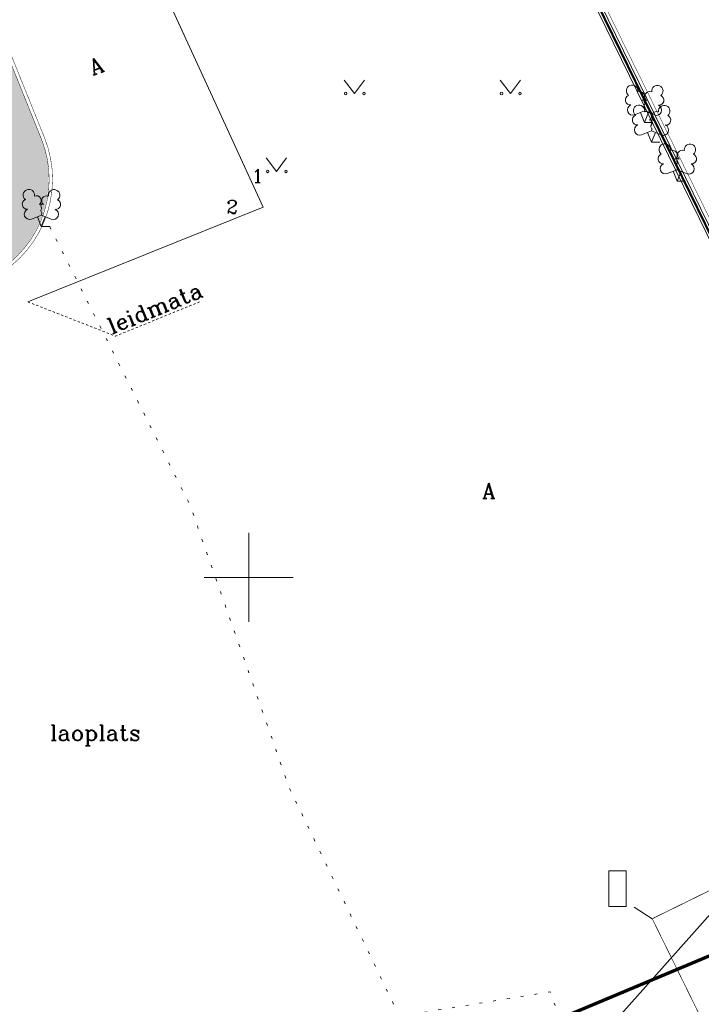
# Model space of a CAD drawing. Header units: metres. Extents: x 685671 to 686635, y 6588408 to 6589199.
# Tile 18 of 34: x 685940 to 685970, y 6588781 to 6588825. Entities that reach past the tile are written whole.
import ezdxf
from ezdxf.enums import TextEntityAlignment as Align

# ---------------------------------------------------------------- set-up
doc = ezdxf.new("R2010")
doc.units = ezdxf.units.M
for name, pattern in [('Kohtla-Järve PPA ühishoone G20$0$ISOPOHI', [0.02001, 0.01, -1e-05, 0.01]), ('Kohtla-Järve PPA ühishoone G20$0$KATASTRIPIIR', [7, 4, -1, 1, -1]), ('Kohtla-Järve PPA ühishoone G20$0$KOLVIK', [1.25, 0.25, -1]), ('Kohtla-Järve PPA ühishoone G20$0$VIITJOON', [0.02001, 0.01, -1e-05, 0.01])]:
    doc.linetypes.add(name, pattern=pattern)
for name, color, linetype in [('CON_haljasala', 81, 'Continuous'), ('CON_hoone', 7, 'Continuous'), ('CON_piirdeaed', 92, 'Continuous'), ('CON_sõidutee_äärekivi_8cm', 1, 'Continuous')]:
    doc.layers.add(name, color=color, linetype=linetype)
for name, color, linetype, lineweight in [('CON_nurgapunktid', 7, 'Continuous', 9), ('CON_PIIRE', 94, 'FENCELINE2', 0), ('Kohtla-Järve PPA ühishoone G20$0$HALJASTUS', 250, 'Continuous', 13), ('Kohtla-Järve PPA ühishoone G20$0$HORISONTAAL-EH2000', 250, 'Continuous', 13), ('Kohtla-Järve PPA ühishoone G20$0$PIIR', 224, 'Continuous', 13), ('Kohtla-Järve PPA ühishoone G20$0$PUU', 250, 'Continuous', 13), ('Kohtla-Järve PPA ühishoone G20$0$SITRASS', 250, 'Continuous', 13), ('Kohtla-Järve PPA ühishoone G20$0$SKTRASS', 250, 'Continuous', 13), ('Kohtla-Järve PPA ühishoone G20$0$TEE', 250, 'Continuous', 13), ('Kohtla-Järve PPA ühishoone G20$0$TORUNR', 250, 'Continuous', 13), ('Kohtla-Järve PPA ühishoone G20$0$VORK', 250, 'Continuous', 13)]:
    doc.layers.add(name, color=color, linetype=linetype, lineweight=lineweight)
doc.styles.add('Kohtla-Järve PPA ühishoone G20$0$romanc', font='romanc.shx')
doc.styles.add('Kohtla-Järve PPA ühishoone G20$0$romans', font='romans.shx')
doc.linetypes.add('FENCELINE2', pattern='A,6.35,-2.54,[132,ltypeshp.shx,S=2.54,R=0,X=-2.54,Y=0],-2.54,25.4', length=36.83)
doc.linetypes.add('Kohtla-Järve PPA ühishoone G20$0$-S-', pattern='A,10,-1.5,["S",Kohtla-Järve PPA ühishoone G20$0$romans,S=1.4,R=0,X=-0.7,Y=-0.7],-1.5,10,-3', length=26)
doc.linetypes.add('Kohtla-Järve PPA ühishoone G20$0$-SK-', pattern='A,10,-1.5,["SK",Kohtla-Järve PPA ühishoone G20$0$romans,S=1.4,R=0,X=-1.4,Y=-0.7],-1.5,10,-3', length=26)

# ---------------------------------------------------------------- blocks, each defined once
blk = doc.blocks.new('Kohtla-Järve PPA ühishoone G20$0$LEHTP2')
at = {"layer": 'Kohtla-Järve PPA ühishoone G20$0$PUU', "linetype": 'Continuous'}
for p, q in [((-0.88, 0.67), (0.01, 1.02)), ((0.01, 1.02), (0.89, 0.66)), ((0, 0), (-0.35, 0.88)), ((0, 0), (0.36, 0.88)), ((0.76, 0), (0, 0))]:
    blk.add_line(p, q, dxfattribs=at)
at = {"layer": 'Kohtla-Järve PPA ühishoone G20$0$PUU', "linetype": 'Continuous', "flags": 128}
blk.add_lwpolyline([(0.01, 2.01), (-0.03, 1.86), (-0.03, 1.82), (-0.01, 1.76), (0.03, 1.69), (0.04, 1.65), (0.01, 1.58), (-0.04, 1.48), (-0.05, 1.43), (-0.04, 1.4), (-0.02, 1.34), (0.05, 1.22), (0.06, 1.18), (0.05, 1.14), (0.02, 1.07), (0.01, 1.02)], dxfattribs=at)
at = {"layer": 'Kohtla-Järve PPA ühishoone G20$0$PUU', "linetype": 'Continuous'}
for centre, radius, start, end in [((-1.114, 2.828), 0.512, 111.50269, 232.51731), ((-1.114, 2.828), 0.512, 350.48556, 111.50017), ((-0.445, 2.327), 0.448, 308.50412, 111.57247), ((0.481, 2.318), 0.45, 67.7016, 230.51262), ((1.158, 2.811), 0.512, 67.6168, 188.63142), ((1.158, 2.811), 0.512, 306.59966, 67.61428), ((-1.262, 2.005), 0.448, 111.43041, 274.49868), ((0.008, 1.535), 0.475, 66.76552, 111.50149), ((1.293, 1.986), 0.448, 264.6183, 67.68657), ((-1.053, 1.117), 0.475, 111.50143, 291.50036), ((1.07, 1.101), 0.475, 247.61661, 67.61554)]:
    blk.add_arc(centre, radius, start, end, dxfattribs=at)
blk = doc.blocks.new('Kohtla-Järve PPA ühishoone G20$0$VKORIS')
at = {"color": 0, "linetype": 'Continuous'}
for p, q in [((0, 4), (0, -4)), ((-4, 0), (4, 0))]:
    blk.add_line(p, q, dxfattribs=at)
blk = doc.blocks.new('Kohtla-Järve PPA ühishoone G20$0$MURU')
at = {"color": 0, "linetype": 'Continuous'}
for p, q in [((-0.927, 1.213), (0, 0)), ((0, 0), (0.891, 1.213))]:
    blk.add_line(p, q, dxfattribs=at)
for centre in [(-0.802, 0), (0.856, 0)]:
    blk.add_ellipse(centre, major_axis=(0.0778, 0.0778), ratio=1, start_param=5.497787, end_param=11.780972, dxfattribs=at)
blk = doc.blocks.new('Kohtla-Järve PPA ühishoone G20')
at = {"layer": 'Kohtla-Järve PPA ühishoone G20$0$HALJASTUS', "linetype": 'Kohtla-Järve PPA ühishoone G20$0$KOLVIK', "ltscale": 0.5, "flags": 128}
blk.add_lwpolyline([(685941.062, 6588815.758), (685947.355, 6588803.269), (685951.823, 6588790.538), (685956.765, 6588780.286), (685963.533, 6588781.386), (685964.904, 6588777.527)], dxfattribs=at)
at = {"layer": 'Kohtla-Järve PPA ühishoone G20$0$HORISONTAAL-EH2000', "linetype": 'Kohtla-Järve PPA ühishoone G20$0$ISOPOHI', "ltscale": 0.5, "flags": 128}
blk.add_lwpolyline([(685947.932, 6588770.43, 0.071211), (685950.516, 6588770.926, 0.003984), (685953.029, 6588771.814, 0.00778), (685954.305, 6588772.299, 0.008419), (685959.148, 6588774.323, -0.007195), (685964.81, 6588776.704, -0.006696), (685965.916, 6588777.134, -0.000624), (685977.862, 6588781.572, -0.019735), (685983.995, 6588783.571, -0.011372), (685994.828, 6588786.369)], format="xyb", dxfattribs=at)
at = {"layer": 'Kohtla-Järve PPA ühishoone G20$0$PIIR', "color": 1, "linetype": 'Kohtla-Järve PPA ühishoone G20$0$KATASTRIPIIR', "ltscale": 0.5, "const_width": 0.02, "flags": 128}
for points in [[(685960.71, 6588836.42), (685998.24, 6588760.11), (686018.25, 6588771.07), (686046.42, 6588785.57), (686060.44, 6588792.09), (686035.3, 6588866.66), (685960.71, 6588836.42)], [(685915.31, 6588816.21), (685942.42, 6588755.28), (685873.59, 6588724.65), (685883.45, 6588706.73), (685902.46, 6588674.01), (686010.65, 6588734.9), (685998.24, 6588760.11), (685960.71, 6588836.42), (685915.31, 6588816.21)]]:
    blk.add_lwpolyline(points, dxfattribs=at)
at = {"layer": 'Kohtla-Järve PPA ühishoone G20$0$SITRASS', "linetype": 'Kohtla-Järve PPA ühishoone G20$0$-S-', "ltscale": 0.5, "const_width": 0.15, "flags": 128}
blk.add_lwpolyline([(685872.641, 6588692.402), (685884.422, 6588703.942), (685907.753, 6588741.574), (685920.361, 6588761.887), (685997.105, 6588794.086)], dxfattribs=at)
at = {"layer": 'Kohtla-Järve PPA ühishoone G20$0$SKTRASS', "linetype": 'Kohtla-Järve PPA ühishoone G20$0$-SK-', "ltscale": 0.5}
for p, q in [((685950.643, 6588816.632), (685945.1, 6588828.704)), ((685940.083, 6588812.373), (685950.643, 6588816.632))]:
    blk.add_line(p, q, dxfattribs=at)
at = {"layer": 'Kohtla-Järve PPA ühishoone G20$0$SKTRASS', "linetype": 'Kohtla-Järve PPA ühishoone G20$0$VIITJOON', "ltscale": 0.5, "flags": 128}
blk.add_lwpolyline([(685940.083, 6588812.373), (685944.016, 6588810.839), (685947.846, 6588812.397)], dxfattribs=at)
at = {"layer": 'Kohtla-Järve PPA ühishoone G20$0$HALJASTUS', "xscale": 0.5, "yscale": 0.5, "zscale": 0.5}
for p in [(685954.748, 6588821.734), (685961.748, 6588821.734), (685951.248, 6588818.234)]:
    blk.add_blockref('Kohtla-Järve PPA ühishoone G20$0$MURU', p, dxfattribs=at)
at = {"layer": 'Kohtla-Järve PPA ühishoone G20$0$PUU', "ltscale": 0.5, "xscale": 0.5, "yscale": 0.5, "zscale": 0.5}
for p in [(685967.766, 6588820.44), (685968.078, 6588819.543), (685969.232, 6588817.804), (685940.682, 6588815.758)]:
    blk.add_blockref('Kohtla-Järve PPA ühishoone G20$0$LEHTP2', p, dxfattribs=at)
at = {"layer": 'Kohtla-Järve PPA ühishoone G20$0$VORK', "xscale": 0.5, "yscale": 0.5, "zscale": 0.5}
blk.add_blockref('Kohtla-Järve PPA ühishoone G20$0$VKORIS', (685950, 6588800), dxfattribs=at)
at = {"layer": 'Kohtla-Järve PPA ühishoone G20$0$SKTRASS', "linetype": 'Continuous', "ltscale": 0.5, "style": 'Kohtla-Järve PPA ühishoone G20$0$romanc'}
blk.add_text('leidmata', height=0.7, rotation=22.3619, dxfattribs=at).set_placement((685945.791, 6588812.101), align=Align.MIDDLE_CENTER)
at = {"layer": 'Kohtla-Järve PPA ühishoone G20$0$TEE', "ltscale": 0.5, "style": 'Kohtla-Järve PPA ühishoone G20$0$romanc'}
blk.add_text('A', height=0.7, rotation=19.8875, dxfattribs=at).set_placement((685943.153, 6588822.975), align=Align.MIDDLE_CENTER)
for s, p in [('A', (685960.773, 6588803.887)), ('laoplats', (685943.11, 6588793.017))]:
    blk.add_text(s, height=0.7, dxfattribs=at).set_placement(p, align=Align.MIDDLE_CENTER)
at = {"layer": 'Kohtla-Järve PPA ühishoone G20$0$TORUNR', "style": 'Kohtla-Järve PPA ühishoone G20$0$romanc'}
for s, p in [('1', (685950.389, 6588818.038)), ('2', (685949.256, 6588816.648))]:
    blk.add_text(s, height=0.6, dxfattribs=at).set_placement(p, align=Align.MIDDLE_CENTER)

msp = doc.modelspace()

# ---------------------------------------------------------------- hatches: boundary and pattern name
at = {"layer": 'CON_haljasala', "true_color": 0x939598}
h = msp.add_hatch(dxfattribs=at)
h.set_pattern_fill('AR-SAND', color=252, scale=0.01)
h.set_pattern_definition([(37.5, (0, 0), (-0.01600031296, 0.48941323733), [0, -0.38608, 0, -0.4318, 0, -0.41275]), (7.5, (0, 0), (0.44952328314, 0.71682510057), [0, -0.20828, 0, -0.34798, 0, -0.13335]), (327.5, (-0.3124, 0), (0.790992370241, 0.001437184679), [0, -0.127, 0, -0.4572, 0, -0.5969]), (317.5, (-0.3124, 0), (0.76355645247, 0.22292932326), [0, -0.0635, 0, -0.29972, 0, -0.3429])])
edge = h.paths.add_edge_path()
edge.add_line((685908.699, 6588810.526), (685909.983, 6588807.275))
edge.add_line((685909.983, 6588807.275), (685920.656, 6588811.663))
edge.add_line((685920.656, 6588811.663), (685922.557, 6588807.036))
edge.add_line((685922.557, 6588807.036), (685922.811, 6588807.143))
edge.add_line((685922.811, 6588807.143), (685928.996, 6588809.685))
edge.add_line((685928.996, 6588809.685), (685938.031, 6588813.398))
edge.add_arc((685936.075, 6588817.932), 4.938, 293.3416, 380.9608)
edge.add_line((685940.686, 6588819.699), (685938.969, 6588823.96))
edge.add_line((685938.969, 6588823.96), (685937.545, 6588827.486))
edge.add_line((685937.545, 6588827.486), (685937.087, 6588827.294))
edge.add_line((685937.087, 6588827.294), (685938.507, 6588823.765))
edge.add_line((685938.507, 6588823.765), (685927.852, 6588818.343))
edge.add_line((685927.852, 6588818.343), (685908.699, 6588810.526))

# ---------------------------------------------------------------- linework, layer by layer
at = {"layer": 'CON_hoone'}
msp.add_lwpolyline([(685950.733, 6588762.43), (685991.233, 6588807.918), (686010.156, 6588807.994)], dxfattribs=at)
at = {"layer": 'CON_hoone', "const_width": 0.03}
msp.add_lwpolyline([(685979.058, 6588790.049), (685988.189, 6588771.483), (685977.246, 6588766.101), (685968.115, 6588784.667)], close=True, dxfattribs=at)
at = {"layer": 'CON_nurgapunktid', "color": 7, "lineweight": 9}
msp.add_lwpolyline([(685966.162, 6588786.826), (685966.946, 6588786.826), (685966.946, 6588785.219), (685966.162, 6588785.219), (685966.162, 6588786.826)], dxfattribs=at)
at = {"layer": 'CON_nurgapunktid', "lineweight": 9}
msp.add_lwpolyline([(685968.115, 6588784.667), (685967.306, 6588785.186)], dxfattribs=at)
at = {"layer": 'CON_piirdeaed', "color": 165, "linetype": 'FENCELINE2', "ltscale": 0.2, "true_color": 0x5e67af, "const_width": 0.1}
msp.add_lwpolyline([(685946.473, 6588826.155), (685962.254, 6588832.711), (685997.947, 6588759.761)], dxfattribs=at)
at = {"layer": 'CON_PIIRE', "color": 18, "linetype": 'ByBlock', "true_color": 0x000000}
for points in [[(685998.059, 6588759.816), (685962.315, 6588832.871), (685946.424, 6588826.27)], [(685946.523, 6588826.04), (685962.194, 6588832.55), (685997.835, 6588759.706)]]:
    msp.add_lwpolyline(points, dxfattribs=at)
at = {"layer": 'CON_sõidutee_äärekivi_8cm', "color": 18, "true_color": 0x000000}
msp.add_lwpolyline([(685926.396, 6588832.664, 0.02, 0.02, -0.43463), (685937.313, 6588828.462, 0.02, 0.02, 0), (685940.825, 6588819.755, 0.02, 0.02, -0.412309), (685938.088, 6588813.26, 0.02, 0.02, 0), (685929.053, 6588809.547, 0.02, 0.02, 0), (685922.475, 6588806.84, 0.02, 0.02, 0), (685920.575, 6588811.465, 0.02, 0.02, 0), (685910.105, 6588807.163, 0.02, 0.02, 0), (685911.625, 6588803.465, 0.02, 0.02, -0.414467), (685911.079, 6588802.159, 0.02, 0.02, 0), (685910.062, 6588801.742, 0.02, 0.02, -0.41396), (685908.757, 6588802.287, 0.02, 0.02, 0), (685907.237, 6588805.986, 0.02, 0.02, 0), (685887.536, 6588797.89, 0.02, 0.02, 0), (685889.437, 6588793.265, 0.02, 0.02, 0), (685889.128, 6588793.139, 0.02, 0.02, -0.42561), (685882.396, 6588795.891, 0.02, 0.02, 0), (685878.208, 6588806.6, 0.02, 0.02, -0.410618), (685880.987, 6588813.055, 0, 0, 0)], format="xyseb", dxfattribs=at)
at = {"layer": 'CON_sõidutee_äärekivi_8cm', "color": 18, "true_color": 0x000000, "const_width": 0.02}
msp.add_lwpolyline([(685926.461, 6588832.529, -0.43463), (685937.174, 6588828.406), (685940.686, 6588819.699, -0.412309), (685938.031, 6588813.398), (685928.996, 6588809.686), (685922.557, 6588807.036), (685920.657, 6588811.661), (685909.909, 6588807.245), (685911.486, 6588803.408, -0.414467), (685911.023, 6588802.298), (685910.005, 6588801.881, -0.41396), (685908.896, 6588802.344), (685907.319, 6588806.182), (685887.34, 6588797.971), (685889.241, 6588793.347), (685889.069, 6588793.277, -0.425707), (685882.535, 6588795.946), (685878.348, 6588806.654, -0.410618), (685881.043, 6588812.916, -0.410618)], format="xyb", dxfattribs=at)

# ---------------------------------------------------------------- block references
at = {"color": 251, "true_color": 0x636466}
msp.add_blockref('Kohtla-Järve PPA ühishoone G20', (0, 0), dxfattribs=at)

doc.saveas('drawing.dxf')
